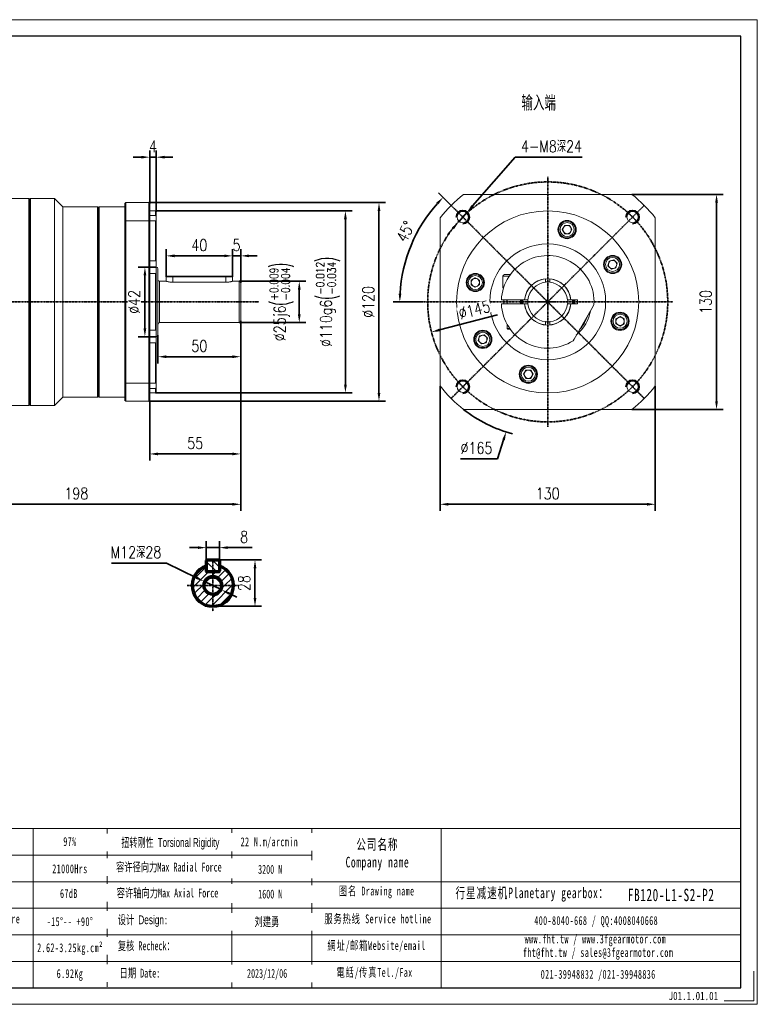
# Model space of a CAD drawing. Header units: millimetres. Extents: x 8145 to 8986, y -564 to 31.
# Tile 3 of 3: x 8541 to 8986, y -564 to 31. Entities that reach past the tile are written whole.
import ezdxf

# ---------------------------------------------------------------- set-up
doc = ezdxf.new("R2010")
doc.units = ezdxf.units.MM
doc.set_wipeout_variables(frame=1)
doc.header["$PDSIZE"] = -5
doc.linetypes.add('CENTER', pattern=[0.6, 0.375, -0.075, 0.075, -0.075])
doc.layers.get('0').update_dxf_attribs({"lineweight": 18})
doc.layers.get('Defpoints').update_dxf_attribs({"lineweight": 18})
for name, color, linetype, lineweight in [('1轮廓实线层', 7, 'Continuous', 70), ('2细线层', 4, 'Continuous', 35), ('3中心线层', 1, 'CENTER', 35), ('5剖面线层', 2, 'Continuous', 35), ('6文字层', 3, 'Continuous', 35), ('7标注层', 4, 'Continuous', 35), ('SLD-0', 7, 'Continuous', 18), ('图框_外框线', 7, 'Continuous', 18)]:
    doc.layers.add(name, color=color, linetype=linetype, lineweight=lineweight)
doc.styles.add('TH_GBDIM', font='romans.shx', dxfattribs={"width": 0.8, "bigfont": 'gbcbig.shx'})
doc.styles.add('标准', font='txt', dxfattribs={"width": 0.667})
doc.styles.add('样式 1', font='txt', dxfattribs={"width": 0.8})
doc.dimstyles.new('TH_GBDIM', dxfattribs={"dimscale": 2, "dimtxt": 3.5, "dimasz": 2.5, "dimexe": 2, "dimexo": 0, "dimgap": 1.5, "dimtad": 1, "dimdec": 1, "dimdsep": 46, "dimtxsty": 'TH_GBDIM', "dimcen": 2.5, "dimclrd": 130, "dimclre": 130, "dimclrt": 3, "dimadec": 0, "dimazin": 2, "dimtfac": 0.714286, "dimtdec": 1, "dimtmove": 0, "dimatfit": 3, "dimfxl": 1, "dimtzin": 0, "dimlwd": -1, "dimlwe": -1, "dimarcsym": 0})
pattern_1 = [(45, (6374.0653, -3382.2677), (-2.245064, 2.245064), [])]

# ---------------------------------------------------------------- blocks, each defined once
blk = doc.blocks.new('*U12')
at = {"layer": '3中心线层'}
blk.add_line((-29.17, -29.17), (29.17, 29.17), dxfattribs=at)
blk = doc.blocks.new('*U11')
at = {"layer": '1轮廓实线层', "color": 0, "linetype": 'ByBlock', "lineweight": -2, "transparency": 16777216}
for p, rotation in [((2440.57, 3244.34), 90), ((2440.57, 3186), 180), ((2498.91, 3186), 270)]:
    blk.add_blockref('*U12', p, dxfattribs=dict(at, rotation=rotation))
blk.add_blockref('*U12', (2498.91, 3244.34), dxfattribs=at)
blk = doc.blocks.new('*D16')
at = {"layer": '7标注层', "color": 130}
for p, q in [((8801.33, -80.82), (8793.67, -73.15)), ((8784.17, -139.15), (8766.33, -139.15))]:
    blk.add_line(p, q, dxfattribs=at)
blk.add_arc((8859.67, -139.15), 89.34, 138.20702, 176.79298, dxfattribs=at)
at = {"layer": '7标注层', "color": 130, "lineweight": 30}
for points in [[(8793.66, -80.18), (8792.45, -79.04), (8796.49, -75.98)], [(8769.63, -134.13), (8771.3, -134.18), (8770.33, -139.15)]]:
    blk.add_solid(points, dxfattribs=at)
at = {"layer": 'Defpoints', "color": 0, "lineweight": 30}
for p in [(8801.33, -80.82), (8773.37, -116.03), (8784.17, -139.15), (8859.67, -139.15), (8935.17, -139.15)]:
    blk.add_point(p, dxfattribs=at)
at = {"layer": '7标注层', "color": 3, "insert": (8773.79, -96.6), "char_height": 7, "attachment_point": 5, "rotation": 63.64379, "style": 'TH_GBDIM'}
blk.add_mtext('45%%d', dxfattribs=at)
blk = doc.blocks.new('*D17')
at = {"layer": '7标注层', "color": 130}
for p, q in [((8673.28, -126.65), (8713.63, -126.65)), ((8709.63, -131.65), (8709.63, -146.65)), ((8673.28, -151.65), (8713.63, -151.65))]:
    blk.add_line(p, q, dxfattribs=at)
at = {"layer": '7标注层', "color": 130, "lineweight": 30}
for points in [[(8710.46, -131.65), (8708.8, -131.65), (8709.63, -126.65)], [(8708.8, -146.65), (8710.46, -146.65), (8709.63, -151.65)]]:
    blk.add_solid(points, dxfattribs=at)
at = {"layer": 'Defpoints', "color": 0, "lineweight": 30}
for p in [(8673.28, -126.65), (8673.28, -151.65), (8709.63, -151.65)]:
    blk.add_point(p, dxfattribs=at)
at = {"layer": '7标注层', "color": 3, "insert": (8699.03, -139.15), "char_height": 7, "attachment_point": 5, "rotation": 90, "style": 'TH_GBDIM'}
blk.add_mtext('{\\A1;{%%c25}{}{j6\\H0.7143x;{\\H2x;\\W0.5;(}\\S+0.009^ -0.004;{\\H2x;\\W0.5;)}}}', dxfattribs=at)
blk = doc.blocks.new('*D18')
at = {"layer": '7标注层', "color": 130}
for p, q in [((8622.78, -84.15), (8741.5, -84.15)), ((8737.5, -89.15), (8737.5, -189.15)), ((8622.78, -194.15), (8741.5, -194.15))]:
    blk.add_line(p, q, dxfattribs=at)
at = {"layer": '7标注层', "color": 130, "lineweight": 30}
for points in [[(8738.34, -89.15), (8736.67, -89.15), (8737.5, -84.15)], [(8736.67, -189.15), (8738.34, -189.15), (8737.5, -194.15)]]:
    blk.add_solid(points, dxfattribs=at)
at = {"layer": 'Defpoints', "color": 0, "lineweight": 30}
for p in [(8622.78, -84.15), (8622.78, -194.15), (8737.5, -194.15)]:
    blk.add_point(p, dxfattribs=at)
at = {"layer": '7标注层', "color": 3, "insert": (8726.9, -139.15), "char_height": 7, "attachment_point": 5, "rotation": 90, "style": 'TH_GBDIM'}
blk.add_mtext('{\\A1;{%%c110}{}{g6\\H0.7143x;{\\H2x;\\W0.5;(}\\S-0.012^ -0.034;{\\H2x;\\W0.5;)}}}', dxfattribs=at)
blk = doc.blocks.new('*D19')
at = {"layer": '7标注层', "color": 130}
for p, q in [((8629.28, -124.05), (8629.28, -107.32)), ((8634.28, -111.32), (8664.28, -111.32)), ((8669.28, -124.05), (8669.28, -107.32))]:
    blk.add_line(p, q, dxfattribs=at)
at = {"layer": '7标注层', "color": 130, "lineweight": 30}
for points in [[(8634.28, -110.49), (8634.28, -112.16), (8629.28, -111.32)], [(8664.28, -112.16), (8664.28, -110.49), (8669.28, -111.32)]]:
    blk.add_solid(points, dxfattribs=at)
at = {"layer": 'Defpoints', "color": 0, "lineweight": 30}
for p in [(8669.28, -111.32), (8629.28, -124.05), (8669.28, -124.05)]:
    blk.add_point(p, dxfattribs=at)
at = {"layer": '7标注层', "color": 3, "insert": (8649.28, -104.82), "char_height": 7, "attachment_point": 5, "style": 'TH_GBDIM'}
blk.add_mtext('40', dxfattribs=at)
blk = doc.blocks.new('*D20')
at = {"layer": '7标注层', "color": 130}
for p, q in [((8664.28, -111.32), (8659.28, -111.32)), ((8669.28, -124.05), (8669.28, -107.32)), ((8669.28, -111.32), (8674.28, -111.32)), ((8674.28, -127.65), (8674.28, -107.32)), ((8679.28, -111.32), (8684.28, -111.32))]:
    blk.add_line(p, q, dxfattribs=at)
at = {"layer": '7标注层', "color": 130, "lineweight": 30}
for points in [[(8664.28, -112.16), (8664.28, -110.49), (8669.28, -111.32)], [(8679.28, -110.49), (8679.28, -112.16), (8674.28, -111.32)]]:
    blk.add_solid(points, dxfattribs=at)
at = {"layer": 'Defpoints', "color": 0, "lineweight": 30}
for p in [(8674.28, -111.32), (8669.28, -124.05), (8674.28, -127.65)]:
    blk.add_point(p, dxfattribs=at)
at = {"layer": '7标注层', "color": 3, "insert": (8671.78, -104.82), "char_height": 7, "attachment_point": 5, "style": 'TH_GBDIM'}
blk.add_mtext('5', dxfattribs=at)
blk = doc.blocks.new('*D21')
at = {"layer": '7标注层', "color": 130}
for p, q in [((8614.28, -51.7), (8609.28, -51.7)), ((8619.28, -79.65), (8619.28, -47.7)), ((8619.28, -51.7), (8623.28, -51.7)), ((8623.28, -84.65), (8623.28, -47.7)), ((8628.28, -51.7), (8633.28, -51.7))]:
    blk.add_line(p, q, dxfattribs=at)
at = {"layer": '7标注层', "color": 130, "lineweight": 30}
for points in [[(8614.28, -52.53), (8614.28, -50.87), (8619.28, -51.7)], [(8628.28, -50.87), (8628.28, -52.53), (8623.28, -51.7)]]:
    blk.add_solid(points, dxfattribs=at)
at = {"layer": 'Defpoints', "color": 0, "lineweight": 30}
for p in [(8623.28, -51.7), (8619.28, -79.65), (8623.28, -84.65)]:
    blk.add_point(p, dxfattribs=at)
at = {"layer": '7标注层', "color": 3, "insert": (8621.28, -45.2), "char_height": 7, "attachment_point": 5, "style": 'TH_GBDIM'}
blk.add_mtext('4', dxfattribs=at)
blk = doc.blocks.new('*D22')
at = {"layer": '7标注层', "color": 130}
for p, q in [((8674.28, -150.65), (8674.28, -176.27)), ((8624.28, -159.15), (8624.28, -176.27)), ((8669.28, -172.27), (8629.28, -172.27))]:
    blk.add_line(p, q, dxfattribs=at)
at = {"layer": '7标注层', "color": 130, "lineweight": 30}
for points in [[(8629.28, -171.44), (8629.28, -173.11), (8624.28, -172.27)], [(8669.28, -173.11), (8669.28, -171.44), (8674.28, -172.27)]]:
    blk.add_solid(points, dxfattribs=at)
at = {"layer": 'Defpoints', "color": 0, "lineweight": 30}
for p in [(8674.28, -150.65), (8624.28, -159.15), (8624.28, -172.27)]:
    blk.add_point(p, dxfattribs=at)
at = {"layer": '7标注层', "color": 3, "insert": (8649.28, -165.77), "char_height": 7, "attachment_point": 5, "style": 'TH_GBDIM'}
blk.add_mtext('50', dxfattribs=at)
blk = doc.blocks.new('*D23')
at = {"layer": '7标注层', "color": 130}
for p, q in [((8674.28, -150.65), (8674.28, -235.02)), ((8619.28, -198.65), (8619.28, -235.02)), ((8669.28, -231.02), (8624.28, -231.02))]:
    blk.add_line(p, q, dxfattribs=at)
at = {"layer": '7标注层', "color": 130, "lineweight": 30}
for points in [[(8624.28, -230.18), (8624.28, -231.85), (8619.28, -231.02)], [(8669.28, -231.85), (8669.28, -230.18), (8674.28, -231.02)]]:
    blk.add_solid(points, dxfattribs=at)
at = {"layer": 'Defpoints', "color": 0, "lineweight": 30}
for p in [(8674.28, -150.65), (8619.28, -198.65), (8619.28, -231.02)]:
    blk.add_point(p, dxfattribs=at)
at = {"layer": '7标注层', "color": 3, "insert": (8646.78, -224.52), "char_height": 7, "attachment_point": 5, "style": 'TH_GBDIM'}
blk.add_mtext('55', dxfattribs=at)
blk = doc.blocks.new('*D24')
at = {"layer": '7标注层', "color": 130}
for p, q in [((8674.28, -150.65), (8674.28, -265.44)), ((8476.28, -203.65), (8476.28, -265.44)), ((8481.28, -261.44), (8669.28, -261.44))]:
    blk.add_line(p, q, dxfattribs=at)
at = {"layer": '7标注层', "color": 130, "lineweight": 30}
for points in [[(8481.28, -260.6), (8481.28, -262.27), (8476.28, -261.44)], [(8669.28, -262.27), (8669.28, -260.6), (8674.28, -261.44)]]:
    blk.add_solid(points, dxfattribs=at)
at = {"layer": 'Defpoints', "color": 0, "lineweight": 30}
for p in [(8674.28, -150.65), (8476.28, -203.65), (8674.28, -261.44)]:
    blk.add_point(p, dxfattribs=at)
at = {"layer": '7标注层', "color": 3, "insert": (8574.99, -254.94), "char_height": 7, "attachment_point": 5, "style": 'TH_GBDIM'}
blk.add_mtext('198', dxfattribs=at)
blk = doc.blocks.new('*D29')
at = {"layer": '7标注层', "color": 130}
for p, q in [((8794.67, -189.96), (8794.67, -265.44)), ((8924.67, -189.96), (8924.67, -265.44)), ((8799.67, -261.44), (8919.67, -261.44))]:
    blk.add_line(p, q, dxfattribs=at)
at = {"layer": '7标注层', "color": 130, "lineweight": 30}
for points in [[(8799.67, -260.6), (8799.67, -262.27), (8794.67, -261.44)], [(8919.67, -262.27), (8919.67, -260.6), (8924.67, -261.44)]]:
    blk.add_solid(points, dxfattribs=at)
at = {"layer": 'Defpoints', "color": 0, "lineweight": 30}
for p in [(8794.67, -189.96), (8924.67, -189.96), (8924.67, -261.44)]:
    blk.add_point(p, dxfattribs=at)
at = {"layer": '7标注层', "color": 3, "insert": (8859.67, -254.94), "char_height": 7, "attachment_point": 5, "style": 'TH_GBDIM'}
blk.add_mtext('130', dxfattribs=at)
blk = doc.blocks.new('*D30')
at = {"layer": '7标注层', "color": 130}
for p, q in [((8910.47, -74.15), (8965.65, -74.15)), ((8961.65, -199.15), (8961.65, -79.15)), ((8910.47, -204.15), (8965.65, -204.15))]:
    blk.add_line(p, q, dxfattribs=at)
at = {"layer": '7标注层', "color": 130, "lineweight": 30}
for points in [[(8962.48, -79.15), (8960.81, -79.15), (8961.65, -74.15)], [(8960.81, -199.15), (8962.48, -199.15), (8961.65, -204.15)]]:
    blk.add_solid(points, dxfattribs=at)
at = {"layer": 'Defpoints', "color": 0, "lineweight": 30}
for p in [(8910.47, -74.15), (8961.65, -74.15), (8910.47, -204.15)]:
    blk.add_point(p, dxfattribs=at)
at = {"layer": '7标注层', "color": 3, "insert": (8955.15, -139.15), "char_height": 7, "attachment_point": 5, "rotation": 90, "style": 'TH_GBDIM'}
blk.add_mtext('130', dxfattribs=at)
blk = doc.blocks.new('*D31')
at = {"layer": '7标注层', "color": 130}
for p, q in [((8840, -51.7), (8814.32, -81.11)), ((8880.49, -51.7), (8840, -51.7)), ((8805.77, -90.9), (8811.03, -84.87)), ((8802.48, -94.67), (8799.19, -98.43))]:
    blk.add_line(p, q, dxfattribs=at)
at = {"layer": '7标注层', "color": 130, "lineweight": 30}
for points in [[(8813.69, -80.56), (8814.95, -81.66), (8811.03, -84.87)], [(8803.11, -95.21), (8801.86, -94.12), (8805.77, -90.9)]]:
    blk.add_solid(points, dxfattribs=at)
at = {"layer": 'Defpoints', "color": 0, "lineweight": 30}
for p in [(8811.03, -84.87), (8805.77, -90.9)]:
    blk.add_point(p, dxfattribs=at)
at = {"layer": '7标注层', "color": 3, "insert": (8861.97, -45.13), "char_height": 7, "attachment_point": 5, "style": 'TH_GBDIM'}
blk.add_mtext('{4-M8深24}{}{}', dxfattribs=at)
blk = doc.blocks.new('*D33')
at = {"layer": '7标注层', "color": 130}
for p, q in [((8859.67, -144.15), (8859.67, -134.15)), ((8854.67, -139.15), (8864.67, -139.15)), ((8833.02, -222.5), (8829.36, -233.92)), ((8806.93, -233.92), (8829.36, -233.92))]:
    blk.add_line(p, q, dxfattribs=at)
blk.add_arc((8859.67, -139.15), 82.5, 231.98772, 255.04655, dxfattribs=at)
at = {"layer": '7标注层', "color": 130, "lineweight": 30}
blk.add_solid([(8833.81, -222.75), (8832.23, -222.24), (8834.54, -217.73)], dxfattribs=at)
at = {"layer": 'Defpoints', "color": 0, "lineweight": 30}
for p in [(8884.79, -60.57), (8834.54, -217.73)]:
    blk.add_point(p, dxfattribs=at)
at = {"layer": '7标注层', "color": 3, "insert": (8816.65, -227.42), "char_height": 7, "attachment_point": 5, "style": 'TH_GBDIM'}
blk.add_mtext('{∅165}{}{}', dxfattribs=at)
blk = doc.blocks.new('*D35')
at = {"layer": '7标注层', "color": 130}
for p, q in [((8596.22, -296.99), (8629.37, -296.99)), ((8629.37, -296.99), (8647.53, -305.79)), ((8662.83, -313.21), (8652.03, -307.98)), ((8667.33, -315.39), (8671.83, -317.57))]:
    blk.add_line(p, q, dxfattribs=at)
at = {"layer": '7标注层', "color": 130, "lineweight": 30}
for points in [[(8647.17, -306.54), (8647.9, -305.04), (8652.03, -307.98)], [(8667.69, -314.64), (8666.97, -316.14), (8662.83, -313.21)]]:
    blk.add_solid(points, dxfattribs=at)
at = {"layer": 'Defpoints', "color": 0, "lineweight": 30}
for p in [(8652.03, -307.98), (8662.83, -313.21)]:
    blk.add_point(p, dxfattribs=at)
at = {"layer": '7标注层', "color": 3, "insert": (8611, -290.41), "char_height": 7, "attachment_point": 5, "style": 'TH_GBDIM'}
blk.add_mtext('{M12深28}{}{}', dxfattribs=at)
blk = doc.blocks.new('*D36')
at = {"layer": '7标注层', "color": 130}
for p, q in [((8653.43, -295.49), (8653.43, -283.64)), ((8661.43, -295.49), (8661.43, -283.64)), ((8648.43, -287.64), (8643.43, -287.64)), ((8653.43, -287.64), (8661.43, -287.64)), ((8666.43, -287.64), (8681.18, -287.64))]:
    blk.add_line(p, q, dxfattribs=at)
at = {"layer": '7标注层', "color": 130, "lineweight": 30}
for points in [[(8648.43, -288.47), (8648.43, -286.81), (8653.43, -287.64)], [(8666.43, -286.81), (8666.43, -288.47), (8661.43, -287.64)]]:
    blk.add_solid(points, dxfattribs=at)
at = {"layer": 'Defpoints', "color": 0, "lineweight": 30}
for p in [(8661.43, -287.64), (8653.43, -295.49), (8661.43, -295.49)]:
    blk.add_point(p, dxfattribs=at)
at = {"layer": '7标注层', "color": 3, "insert": (8676.31, -281.14), "char_height": 7, "attachment_point": 5, "style": 'TH_GBDIM'}
blk.add_mtext('8', dxfattribs=at)
blk = doc.blocks.new('*D37')
at = {"layer": '7标注层', "color": 130}
for p, q in [((8661.03, -295.09), (8686.88, -295.09)), ((8682.88, -300.09), (8682.88, -318.09)), ((8657.43, -323.09), (8686.88, -323.09))]:
    blk.add_line(p, q, dxfattribs=at)
at = {"layer": '7标注层', "color": 130, "lineweight": 30}
for points in [[(8683.72, -300.09), (8682.05, -300.09), (8682.88, -295.09)], [(8682.05, -318.09), (8683.72, -318.09), (8682.88, -323.09)]]:
    blk.add_solid(points, dxfattribs=at)
at = {"layer": 'Defpoints', "color": 0, "lineweight": 30}
for p in [(8661.03, -295.09), (8657.43, -323.09), (8682.88, -323.09)]:
    blk.add_point(p, dxfattribs=at)
at = {"layer": '7标注层', "color": 3, "insert": (8676.38, -309.09), "char_height": 7, "attachment_point": 5, "rotation": 90, "style": 'TH_GBDIM'}
blk.add_mtext('28', dxfattribs=at)
blk = doc.blocks.new('*D38')
at = {"layer": '7标注层', "color": 130}
for p, q in [((8618.78, -79.15), (8761.77, -79.15)), ((8757.77, -84.15), (8757.77, -194.15)), ((8618.78, -199.15), (8761.77, -199.15))]:
    blk.add_line(p, q, dxfattribs=at)
at = {"layer": '7标注层', "color": 130, "lineweight": 30}
for points in [[(8758.61, -84.15), (8756.94, -84.15), (8757.77, -79.15)], [(8756.94, -194.15), (8758.61, -194.15), (8757.77, -199.15)]]:
    blk.add_solid(points, dxfattribs=at)
at = {"layer": 'Defpoints', "color": 0, "lineweight": 30}
for p in [(8618.78, -79.15), (8618.78, -199.15), (8757.77, -199.15)]:
    blk.add_point(p, dxfattribs=at)
at = {"layer": '7标注层', "color": 3, "insert": (8751.27, -139.18), "char_height": 7, "attachment_point": 5, "rotation": 90, "style": 'TH_GBDIM'}
blk.add_mtext('{%%c120}{}{}', dxfattribs=at)
blk = doc.blocks.new('*D40')
at = {"layer": '7标注层', "color": 130}
blk.add_line((8829.29, -147.03), (8794.33, -156.11), dxfattribs=at)
at = {"layer": '7标注层', "color": 130, "lineweight": 30}
blk.add_solid([(8794.12, -155.3), (8794.54, -156.91), (8789.49, -157.36)], dxfattribs=at)
at = {"layer": 'Defpoints', "color": 0, "lineweight": 30}
for p in [(8929.84, -120.94), (8789.49, -157.36)]:
    blk.add_point(p, dxfattribs=at)
at = {"layer": '7标注层', "color": 3, "insert": (8815.35, -143.94), "char_height": 7, "attachment_point": 5, "rotation": 14.5467, "style": 'TH_GBDIM'}
blk.add_mtext('∅145', dxfattribs=at)
blk = doc.blocks.new('*D41')
at = {"layer": '7标注层', "color": 130}
for p, q in [((8623.28, -118.15), (8612.4, -118.15)), ((8616.4, -123.15), (8616.4, -155.15)), ((8623.28, -160.15), (8612.4, -160.15))]:
    blk.add_line(p, q, dxfattribs=at)
at = {"layer": '7标注层', "color": 130, "lineweight": 30}
for points in [[(8617.23, -123.15), (8615.56, -123.15), (8616.4, -118.15)], [(8615.56, -155.15), (8617.23, -155.15), (8616.4, -160.15)]]:
    blk.add_solid(points, dxfattribs=at)
at = {"layer": 'Defpoints', "color": 0, "lineweight": 30}
for p in [(8623.28, -118.15), (8616.4, -160.15), (8623.28, -160.15)]:
    blk.add_point(p, dxfattribs=at)
at = {"layer": '7标注层', "color": 3, "insert": (8609.9, -139.15), "char_height": 7, "attachment_point": 5, "rotation": 90, "style": 'TH_GBDIM'}
blk.add_mtext('{%%c42}{}{}', dxfattribs=at)

msp = doc.modelspace()

# ---------------------------------------------------------------- hatches: boundary and pattern name
at = {"layer": '5剖面线层'}
h = msp.add_hatch(dxfattribs=at)
h.set_pattern_fill('ANSI31', color=256, angle=90)
h.set_pattern_definition([(135, (6374.0653, -3382.2677), (-2.245064, -2.245064), [])])
h.paths.add_polyline_path([(8661.43, -295.49), (8661.03, -295.09), (8657.43, -295.09), (8657.43, -302.09), (8661.03, -302.09), (8661.43, -301.69)])
h.paths.add_polyline_path([(8657.43, -295.09), (8653.83, -295.09), (8653.43, -295.49), (8653.43, -301.69), (8653.83, -302.09), (8657.43, -302.09)])
h = msp.add_hatch(dxfattribs=at)
h.set_pattern_fill('ANSI31', color=256)
h.set_pattern_definition(pattern_1)
h.paths.add_polyline_path([(8661.43, -298.75), (8661.43, -301.69), (8661.43, -302.09), (8661.03, -302.09), (8657.43, -302.09), (8657.43, -304.59, -1), (8657.43, -316.59), (8657.43, -323.09, 0.84909)])
h.paths.add_polyline_path([(8669.93, -310.59), (8663.43, -310.59, -0.414214), (8657.43, -316.59), (8657.43, -323.09, 0.414214)], flags=17)
h.paths.add_polyline_path([(8657.43, -316.59), (8657.43, -315.84, -0.414214), (8652.18, -310.59), (8644.93, -310.59, 0.414214), (8657.43, -323.09)])
h.paths.add_polyline_path([(8657.43, -302.09), (8653.83, -302.09), (8653.43, -302.09), (8653.43, -301.69), (8653.43, -298.75, 0.321725), (8644.93, -310.59), (8651.43, -310.59, -0.414214), (8657.43, -304.59)])
h.paths.add_polyline_path([(8657.43, -305.34), (8657.43, -304.59, 0.414214), (8651.43, -310.59), (8652.18, -310.59, -0.414214)], flags=17)
h.paths.add_polyline_path([(8657.43, -304.59), (8657.43, -305.34, -0.414214), (8662.68, -310.59, -0.414214), (8657.43, -315.84), (8657.43, -316.59, 1)], flags=17)
h = msp.add_hatch(dxfattribs=at)
h.set_pattern_fill('ANSI31', color=256)
h.set_pattern_definition(pattern_1)
h.paths.add_polyline_path([(8657.43, -316.59), (8657.43, -323.09, 0.414214), (8669.93, -310.59), (8663.43, -310.59, -0.414214)])

# ---------------------------------------------------------------- linework, layer by layer
at = {"color": 7, "linetype": 'Continuous', "lineweight": 15}
for p, q in [((8546.28, -76.65), (8533.28, -76.65)), ((8546.78, -77.15), (8546.28, -76.65)), ((8546.28, -139.15), (8546.28, -76.65)), ((8547.28, -76.65), (8546.78, -77.15)), ((8546.78, -77.15), (8546.78, -139.15)), ((8546.78, -201.15), (8546.78, -77.15)), ((8561.78, -76.65), (8547.28, -76.65)), ((8547.28, -76.65), (8547.28, -201.65)), ((8566.78, -81.65), (8561.78, -76.65)), ((8561.78, -76.65), (8561.78, -201.65)), ((8808.86, -74.15), (8910.47, -74.15)), ((8587.78, -81.65), (8566.78, -81.65)), ((8566.78, -81.65), (8566.78, -196.65)), ((8588.28, -82.15), (8587.78, -81.65)), ((8587.78, -139.15), (8587.78, -81.65)), ((8588.78, -81.65), (8588.28, -82.15)), ((8588.28, -196.15), (8588.28, -82.15)), ((8588.28, -82.15), (8588.28, -139.15)), ((8604.28, -81.65), (8588.78, -81.65)), ((8588.78, -81.65), (8588.78, -196.65)), ((8604.28, -79.65), (8604.78, -79.15)), ((8604.28, -90.28), (8604.28, -79.65)), ((8604.78, -79.15), (8604.78, -90.1)), ((8604.78, -79.15), (8618.78, -79.15)), ((8618.78, -90.1), (8618.78, -79.15)), ((8618.78, -79.15), (8619.28, -79.65)), ((8619.28, -79.65), (8619.28, -90.28)), ((8622.78, -84.15), (8619.28, -84.15)), ((8619.28, -86.9), (8622.78, -86.9)), ((8623.28, -84.65), (8622.78, -84.15)), ((8622.78, -86.9), (8622.78, -84.15)), ((8623.28, -87.29), (8622.78, -86.9)), ((8623.28, -84.65), (8623.28, -87.29)), ((8623.28, -90.65), (8623.28, -87.29)), ((8794.67, -189.96), (8794.67, -88.35)), ((8924.67, -88.35), (8924.67, -189.96)), ((8604.78, -90.1), (8604.28, -90.28)), ((8604.28, -188.03), (8604.28, -90.28)), ((8618.78, -90.1), (8604.78, -90.1)), ((8604.78, -90.1), (8604.78, -188.21)), ((8618.78, -90.1), (8619.28, -90.28)), ((8618.78, -188.21), (8618.78, -90.1)), ((8622.78, -90.06), (8619.28, -90.06)), ((8619.28, -90.28), (8619.28, -188.03)), ((8622.78, -114.35), (8622.78, -90.06)), ((8622.78, -90.06), (8623.28, -90.64)), ((8623.28, -90.64), (8623.28, -114.31)), ((8868.49, -95.44), (8869.94, -92.94)), ((8869.94, -92.94), (8872.82, -92.94)), ((8872.82, -92.94), (8874.27, -95.44)), ((8869.94, -97.94), (8868.49, -95.44)), ((8872.82, -97.94), (8869.94, -97.94)), ((8874.27, -95.44), (8872.82, -97.94)), ((8619.28, -114.35), (8622.78, -114.35)), ((8623.28, -114.31), (8622.78, -114.35)), ((8623.28, -122.44), (8623.28, -114.31)), ((8896.07, -117.27), (8896.81, -114.49)), ((8898.11, -119.32), (8896.07, -117.27)), ((8896.81, -114.49), (8899.6, -113.74)), ((8900.9, -118.57), (8898.11, -119.32)), ((8899.6, -113.74), (8901.64, -115.78)), ((8901.64, -115.78), (8900.9, -118.57)), ((8622.78, -121.98), (8619.28, -121.98)), ((8622.78, -156.32), (8622.78, -121.98)), ((8622.78, -121.98), (8623.28, -122.42)), ((8623.28, -122.42), (8623.28, -155.89)), ((8624.28, -119.15), (8624.28, -139.15)), ((8629.68, -123.65), (8629.28, -124.05)), ((8629.28, -124.05), (8629.28, -126.65)), ((8633.28, -124.05), (8629.28, -124.05)), ((8629.68, -123.65), (8633.28, -123.65)), ((8633.28, -123.65), (8633.28, -124.05)), ((8633.28, -123.65), (8665.28, -123.65)), ((8665.28, -124.05), (8633.28, -124.05)), ((8665.28, -124.05), (8665.28, -123.65)), ((8665.28, -123.65), (8668.88, -123.65)), ((8669.28, -124.05), (8665.28, -124.05)), ((8669.28, -124.05), (8668.88, -123.65)), ((8669.28, -126.65), (8669.28, -124.05)), ((8813.46, -126), (8815.96, -124.55)), ((8815.96, -124.55), (8818.46, -126)), ((8832.67, -123.65), (8832.67, -130.65)), ((8833.67, -122.65), (8837.05, -122.65)), ((8629.28, -126.65), (8625.28, -126.65)), ((8665.28, -127.31), (8633.28, -127.31)), ((8673.28, -126.65), (8669.28, -126.65)), ((8674.28, -127.65), (8674.28, -139.15)), ((8813.46, -128.88), (8813.46, -126)), ((8815.96, -130.33), (8813.46, -128.88)), ((8818.46, -128.88), (8815.96, -130.33)), ((8818.46, -126), (8818.46, -128.88)), ((8832.99, -130.65), (8832.67, -130.65)), ((8858.42, -125.21), (8858.42, -125.71)), ((8858.42, -125.71), (8858.42, -126.64)), ((8858.42, -126.64), (8858.42, -127.22)), ((8860.92, -125.71), (8860.92, -125.21)), ((8860.92, -126.64), (8860.92, -125.71)), ((8860.92, -127.22), (8860.92, -126.64)), ((8546.28, -201.65), (8546.28, -139.15)), ((8546.78, -139.15), (8546.78, -201.15)), ((8587.78, -196.65), (8587.78, -139.15)), ((8588.28, -139.15), (8588.28, -196.15)), ((8624.28, -139.15), (8624.28, -159.15)), ((8674.28, -139.15), (8674.28, -150.65)), ((8832.2, -137.9), (8831.7, -137.9)), ((8831.7, -140.4), (8832.2, -140.4)), ((8845.22, -137.9), (8832.2, -137.9)), ((8832.2, -140.4), (8845.22, -140.4)), ((8833.17, -139.15), (8833.2, -137.9)), ((8833.2, -140.4), (8833.17, -139.15)), ((8835.17, -137.9), (8835.17, -140.4)), ((8843.17, -140.4), (8843.17, -137.9)), ((8843.92, -139.15), (8843.97, -137.9)), ((8843.97, -140.4), (8843.92, -139.15)), ((8844.47, -137.9), (8844.42, -139.15)), ((8844.42, -139.15), (8844.47, -140.4)), ((8845.16, -140.33), (8844.71, -140.33)), ((8845.72, -137.9), (8845.22, -137.9)), ((8845.22, -140.4), (8845.72, -140.4)), ((8845.72, -140.33), (8846.22, -140.33)), ((8846.23, -137.83), (8845.73, -137.83)), ((8846.22, -140.33), (8847.15, -140.33)), ((8847.16, -137.83), (8846.23, -137.83)), ((8847.15, -140.33), (8847.73, -140.33)), ((8847.74, -137.83), (8847.16, -137.83)), ((8872.18, -137.83), (8871.59, -137.83)), ((8871.61, -140.33), (8872.19, -140.33)), ((8873.1, -137.83), (8872.18, -137.83)), ((8872.19, -140.33), (8873.12, -140.33)), ((8873.6, -137.83), (8873.1, -137.83)), ((8873.12, -140.33), (8873.62, -140.33)), ((8874.11, -137.9), (8873.61, -137.9)), ((8873.61, -140.4), (8874.11, -140.4)), ((8877.67, -137.9), (8874.11, -137.9)), ((8874.11, -140.4), (8877.67, -140.4)), ((8874.62, -140.33), (8874.18, -140.33)), ((8875.59, -161.57), (8887.05, -141.73)), ((8877.67, -140.4), (8877.67, -137.9)), ((8887.62, -140.73), (8887.05, -141.73)), ((8900.88, -149.42), (8903.38, -147.98)), ((8903.38, -147.98), (8905.88, -149.42)), ((8625.28, -151.65), (8673.28, -151.65)), ((8835.17, -152.71), (8835.17, -155.25)), ((8858.42, -151.09), (8858.42, -151.67)), ((8858.42, -151.67), (8858.42, -152.59)), ((8858.42, -152.59), (8858.42, -153.1)), ((8860.92, -151.67), (8860.92, -151.09)), ((8860.92, -152.59), (8860.92, -151.67)), ((8860.92, -153.1), (8860.92, -152.59)), ((8900.88, -152.31), (8900.88, -149.42)), ((8903.38, -153.75), (8900.88, -152.31)), ((8905.88, -152.31), (8903.38, -153.75)), ((8905.88, -149.42), (8905.88, -152.31)), ((8619.28, -156.32), (8622.78, -156.32)), ((8623.28, -155.89), (8622.78, -156.32)), ((8623.28, -163.99), (8623.28, -155.87)), ((8817.69, -162.52), (8818.44, -159.74)), ((8818.44, -159.74), (8821.23, -158.99)), ((8821.23, -158.99), (8823.27, -161.03)), ((8835.17, -155.25), (8835.57, -155.65)), ((8835.17, -155.25), (8836.76, -155.25)), ((8837.05, -155.65), (8835.57, -155.65)), ((8622.78, -163.96), (8619.28, -163.96)), ((8622.78, -163.96), (8623.28, -163.99)), ((8622.78, -188.24), (8622.78, -163.96)), ((8623.28, -163.99), (8623.28, -187.66)), ((8819.73, -164.57), (8817.69, -162.52)), ((8822.52, -163.82), (8819.73, -164.57)), ((8823.27, -161.03), (8822.52, -163.82)), ((8875.59, -161.57), (8875.01, -162.57)), ((8845.07, -182.86), (8846.51, -180.36)), ((8846.51, -185.36), (8845.07, -182.86)), ((8846.51, -180.36), (8849.4, -180.36)), ((8849.4, -180.36), (8850.84, -182.86)), ((8850.84, -182.86), (8849.4, -185.36)), ((8604.78, -188.21), (8604.28, -188.03)), ((8604.28, -198.65), (8604.28, -188.03)), ((8604.78, -188.21), (8618.78, -188.21)), ((8604.78, -188.21), (8604.78, -199.15)), ((8618.78, -188.21), (8619.28, -188.03)), ((8618.78, -199.15), (8618.78, -188.21)), ((8619.28, -188.03), (8619.28, -198.65)), ((8619.28, -188.24), (8622.78, -188.24)), ((8623.28, -187.66), (8622.78, -188.24)), ((8623.28, -191.02), (8623.28, -187.66)), ((8849.4, -185.36), (8846.51, -185.36)), ((8587.78, -196.65), (8588.28, -196.15)), ((8588.28, -196.15), (8588.78, -196.65)), ((8622.78, -191.4), (8619.28, -191.4)), ((8619.28, -194.15), (8622.78, -194.15)), ((8622.78, -191.4), (8623.28, -191.02)), ((8622.78, -194.15), (8622.78, -191.4)), ((8622.78, -194.15), (8623.28, -193.65)), ((8623.28, -191.02), (8623.28, -193.65)), ((8533.28, -201.65), (8546.28, -201.65)), ((8546.28, -201.65), (8546.78, -201.15)), ((8546.78, -201.15), (8547.28, -201.65)), ((8547.28, -201.65), (8561.78, -201.65)), ((8561.78, -201.65), (8566.78, -196.65)), ((8566.78, -196.65), (8587.78, -196.65)), ((8588.78, -196.65), (8604.28, -196.65)), ((8604.78, -199.15), (8604.28, -198.65)), ((8618.78, -199.15), (8604.78, -199.15)), ((8619.28, -198.65), (8618.78, -199.15)), ((8910.47, -204.15), (8808.86, -204.15))]:
    msp.add_line(p, q, dxfattribs=at)
at = {"color": 8, "linetype": 'Continuous', "lineweight": 15}
for p, q in [((8633.28, -127.31), (8633.28, -124.05)), ((8665.28, -127.31), (8665.28, -124.05)), ((8836.35, -123.65), (8832.67, -123.65)), ((8625.28, -126.65), (8625.28, -139.15)), ((8673.28, -139.15), (8673.28, -126.65)), ((8625.28, -139.15), (8625.28, -151.65)), ((8673.28, -151.65), (8673.28, -139.15))]:
    msp.add_line(p, q, dxfattribs=at)
at = {"color": 8, "linetype": 'Continuous', "lineweight": 15, "flags": 128}
for points in [[(8843.32, -140.4), (8843.28, -139.7), (8843.32, -137.9)], [(8876.02, -137.9), (8876.06, -139.51), (8876.02, -140.4)]]:
    msp.add_lwpolyline(points, dxfattribs=at)
at = {"color": 7, "linetype": 'Continuous', "lineweight": 15, "flags": 128}
for points in [[(8875.37, -137.9), (8875.42, -139.15), (8875.37, -140.4)], [(8875.62, -140.4), (8875.66, -139.5), (8875.62, -137.9)], [(8878.9, -155.85), (8878.95, -155.81), (8879.1, -155.67)]]:
    msp.add_lwpolyline(points, dxfattribs=at)
at = {"color": 7, "linetype": 'Continuous', "lineweight": 15}
for centre, radius in [((8859.67, -139.15), 55), ((8808.4, -87.89), 3.4), ((8910.93, -87.89), 3.4), ((8871.38, -95.44), 5.5), ((8871.38, -95.44), 5), ((8871.38, -95.44), 4.25), ((8859.67, -139.15), 35), ((8898.86, -116.53), 5.5), ((8898.86, -116.53), 5), ((8898.86, -116.53), 4.25), ((8815.96, -127.44), 5.5), ((8815.96, -127.44), 5), ((8815.96, -127.44), 4.25), ((8903.38, -150.86), 5.5), ((8903.38, -150.86), 5), ((8903.38, -150.86), 4.25), ((8820.48, -161.78), 5.5), ((8820.48, -161.78), 5), ((8820.48, -161.78), 4.25), ((8847.96, -182.86), 5.5), ((8847.96, -182.86), 5), ((8847.96, -182.86), 4.25), ((8808.4, -190.42), 3.4), ((8910.93, -190.42), 3.4)]:
    msp.add_circle(centre, radius, dxfattribs=at)
for centre, radius, start, end in [((8859.67, -139.15), 82.5, 128.01228, 141.98772), ((8859.67, -139.15), 82.5, 38.01228, 51.98772), ((8871.38, -95.44), 2.5, 150, 210), ((8871.38, -95.44), 2.5, 90, 150), ((8871.38, -95.44), 2.5, 30, 90), ((8871.38, -95.44), 2.5, 330, 30), ((8871.38, -95.44), 2.5, 210, 270), ((8871.38, -95.44), 2.5, 270, 330), ((8859.67, -139.15), 28, 356.7655, 177.4413), ((8623.28, -119.15), 1, 0, 90), ((8898.86, -116.53), 2.5, 165, 225), ((8898.86, -116.53), 2.5, 105, 165), ((8898.86, -116.53), 2.5, 225, 285), ((8898.86, -116.53), 2.5, 45, 105), ((8898.86, -116.53), 2.5, 285, 345), ((8898.86, -116.53), 2.5, 345, 45), ((8815.96, -127.44), 2.5, 60, 120), ((8833.67, -123.65), 1, 90, 180), ((8625.28, -125.65), 1, 180, 270), ((8673.28, -127.65), 1, 0, 90), ((8815.96, -127.44), 2.5, 120, 180), ((8815.96, -127.44), 2.5, 180, 240), ((8815.96, -127.44), 2.5, 240, 300), ((8815.96, -127.44), 2.5, 0, 60), ((8815.96, -127.44), 2.5, 300, 0), ((8859.67, -139.15), 14, 5.12252, 174.87748), ((8859.67, -139.15), 14, 95.12252, 174.56813), ((8859.67, -139.15), 12, 95.97916, 173.65937), ((8859.67, -139.15), 12.1, 84.07044, 95.92956), ((8859.67, -139.15), 14, 5.43187, 84.87748), ((8859.67, -139.15), 12, 6.34063, 84.02084), ((8859.67, -139.15), 28, 182.5587, 303.2345), ((8835.25, -141.13), 1, 94.58705, 133.28456), ((8835.25, -137.13), 1, 230.5375, 265.20537), ((8859.67, -139.15), 16, 175.5192, 184.4808), ((8859.67, -139.15), 15, 174.93124, 184.49174), ((8859.67, -139.15), 14, 184.81331, 264.87748), ((8859.67, -139.15), 14, 185.12252, 354.87748), ((8859.67, -139.15), 12.1, 173.71199, 185.57135), ((8859.67, -139.15), 12, 185.61792, 264.02084), ((8859.67, -139.15), 12, 275.97916, 354.38208), ((8859.67, -139.15), 14, 275.12252, 355.18669), ((8859.67, -139.15), 12.1, 354.42865, 6.28801), ((8859.67, -139.15), 15, 355.50826, 5.06876), ((8859.67, -139.15), 15.25, 355.29835, 4.70165), ((8859.67, -139.15), 26.5, 310.62996, 349.37004), ((8859.67, -139.15), 25.5, 319.6307, 341.36488), ((8903.38, -150.86), 2.5, 120, 180), ((8903.38, -150.86), 2.5, 60, 120), ((8903.38, -150.86), 2.5, 0, 60), ((8625.28, -152.65), 1, 90, 180), ((8673.28, -150.65), 1, 270, 0), ((8859.67, -139.15), 12.1, 264.07044, 275.92956), ((8903.38, -150.86), 2.5, 180, 240), ((8903.38, -150.86), 2.5, 240, 300), ((8903.38, -150.86), 2.5, 300, 0), ((8623.28, -159.15), 1, 270, 0), ((8820.48, -161.78), 2.5, 105, 165), ((8820.48, -161.78), 2.5, 45, 105), ((8820.48, -161.78), 2.5, 345, 45), ((8820.48, -161.78), 2.5, 165, 225), ((8820.48, -161.78), 2.5, 225, 285), ((8820.48, -161.78), 2.5, 285, 345), ((8847.96, -182.86), 2.5, 150, 210), ((8847.96, -182.86), 2.5, 90, 150), ((8847.96, -182.86), 2.5, 210, 270), ((8847.96, -182.86), 2.5, 30, 90), ((8847.96, -182.86), 2.5, 270, 330), ((8847.96, -182.86), 2.5, 330, 30), ((8859.67, -139.15), 82.5, 218.01228, 231.98772), ((8859.67, -139.15), 82.5, 308.01228, 321.98772)]:
    msp.add_arc(centre, radius, start, end, dxfattribs=at)
for points, knots in [([(8633.28, -127.31), (8633.07, -127.31), (8632.63, -127.3), (8632, -127.24), (8631.4, -127.16), (8630.85, -127.06), (8630.35, -126.95), (8629.93, -126.85), (8629.6, -126.75), (8629.39, -126.69), (8629.28, -126.65), (8629.29, -126.66), (8629.3, -126.66)], [0, 0, 0, 0, 0.1020677, 0.2071997, 0.3092396, 0.4140641, 0.5194402, 0.6277263, 0.7354361, 0.8464692, 0.9506598, 1, 1, 1, 1]), ([(8669.27, -126.66), (8669.27, -126.66), (8669.28, -126.65), (8669.17, -126.69), (8668.96, -126.75), (8668.65, -126.84), (8668.26, -126.94), (8667.77, -127.05), (8667.2, -127.16), (8666.57, -127.24), (8665.93, -127.3), (8665.49, -127.31), (8665.28, -127.31)], [0, 0, 0, 0, 0.058104, 0.158657, 0.262063, 0.363983, 0.468623, 0.574925, 0.684228, 0.791645, 0.902443, 1, 1, 1, 1])]:
    msp.add_open_spline(points, degree=3, knots=knots, dxfattribs=at)
at = {"layer": '1轮廓实线层'}
for p, q in [((8653.83, -295.09), (8653.43, -295.49)), ((8653.43, -295.49), (8653.43, -301.69)), ((8653.83, -295.09), (8661.03, -295.09)), ((8661.43, -295.49), (8661.03, -295.09)), ((8661.43, -295.49), (8661.43, -301.69)), ((8653.43, -301.69), (8653.83, -302.09)), ((8653.43, -301.69), (8653.43, -302.09)), ((8653.43, -302.09), (8653.83, -302.09)), ((8653.83, -302.09), (8661.03, -302.09)), ((8661.03, -302.09), (8661.43, -301.69)), ((8661.03, -302.09), (8661.43, -302.09)), ((8661.43, -302.09), (8661.43, -301.69))]:
    msp.add_line(p, q, dxfattribs=at)
msp.add_circle((8657.43, -310.59), 5.25, dxfattribs=at)
msp.add_arc((8657.43, -310.59), 12.5, 108.66292, 71.33708, dxfattribs=at)
at = {"layer": '2细线层'}
for centre, radius in [((8808.4, -87.89), 4), ((8910.93, -87.89), 4), ((8808.4, -190.42), 4), ((8910.93, -190.42), 4), ((8657.43, -310.59), 6)]:
    msp.add_arc(centre, radius, 270, 180, dxfattribs=at)
at = {"layer": '3中心线层'}
for p, q in [((8859.67, -63.65), (8859.67, -214.65)), ((8466.92, -139.15), (8685.28, -139.15)), ((8784.17, -139.15), (8935.17, -139.15)), ((8657.43, -295.09), (8657.43, -326.09)), ((8641.93, -310.59), (8672.93, -310.59))]:
    msp.add_line(p, q, dxfattribs=at)
msp.add_circle((8859.67, -139.15), 72.5, dxfattribs=at)
at = {"layer": 'SLD-0'}
msp.add_line((8548.92, -457.4), (8548.92, -553.56), dxfattribs=at)
at = {"layer": '图框_外框线'}
for p, q in [((8219.22, -457.4), (8976.24, -457.4)), ((8593.67, -457.4), (8593.67, -553.02)), ((8668.91, -457.4), (8668.91, -553.56)), ((8717.23, -457.4), (8717.23, -553.56)), ((8795.39, -457.4), (8795.39, -553.56)), ((8291.77, -473.45), (8717.23, -473.45)), ((8219.22, -489.49), (8976.24, -489.49)), ((8291.77, -505.53), (8976.24, -505.53)), ((8291.77, -521.58), (8976.24, -521.58)), ((8291.77, -537.62), (8976.24, -537.62))]:
    msp.add_line(p, q, dxfattribs=at)
at = {"layer": '图框_外框线', "color": 3}
msp.add_lwpolyline([(8144.9, -563.57), (8986.26, -563.57), (8986.26, 31.38), (8144.9, 31.38)], close=True, dxfattribs=at)
at = {"layer": '图框_外框线', "color": 3, "lineweight": 25}
msp.add_lwpolyline([(8194.98, -553.56), (8976.24, -553.56), (8976.24, 21.37), (8194.98, 21.37)], close=True, dxfattribs=at)
at = {"layer": '图框_外框线', "color": 3}
msp.add_lwpolyline([(8984.25, -543.54), (8984.25, -561.57), (8966.23, -561.57)], dxfattribs=at)

# ---------------------------------------------------------------- block references
at = {"layer": '1轮廓实线层'}
msp.add_blockref('*U11', (6389.93, -3354.32), dxfattribs=at)

# ---------------------------------------------------------------- texts
at = {"layer": '6文字层', "insert": (8843.83, -14.66), "char_height": 8, "attachment_point": 1, "style": '标准'}
msp.add_mtext_dynamic_manual_height_columns('输入端', width=44.0034, gutter_width=25, heights=[0], dxfattribs=at)
at = {"layer": '6文字层', "insert": (8932.68, -556.01), "char_height": 5, "width": 43.3044, "attachment_point": 1, "style": '样式 1'}
msp.add_mtext('J01.1.01.01', dxfattribs=at)
at = {"layer": 'SLD-0', "color": 1, "attachment_point": 2, "style": '标准'}
for s, insert, char_height, width in [('{\\T1.1;97%}', (8571.12, -462.53), 5.3478, 68.392), ('\\T1.1;公司名称\\PCompany name', (8756.81, -463.74), 6.4174, 83.0855), ('\\T1.1;21000Hrs', (8571.12, -479.01), 5.3478, 68.392), ('\\T1.1;67dB', (8570.46, -493.94), 5.348, 35.2895), ('\\T1.1;图名 Drawing name', (8756.37, -492.45), 5.3478, 68.392), ('\\T1.1;  行星减速机Planetary gearbox：', (8847.11, -493.02), 6.4174, 100.9309), ('\\pxt5;{\\T1.1;FB120-L1-S2-P2}', (8934.24, -493.74), 7.487, 94.1665), ('{\\T1.1;环境温度 Enviromental Temperature}', (8496.73, -509.28), 5.3478, 145.8192), ('\\T1.1;-15%%D-- +90%%D', (8571.12, -510.94), 5.3478, 45.8753), ('\\T1.1;服务热线 Service hotline', (8757.13, -509.26), 5.3478, 76.1952), ('\\T1.1;400-8040-668 / QQ:4008040668', (8888.95, -510.29), 5.3478, 155.7048), ('\\T1.1;www.fht.tw / www.3fgearmotor.com ', (8888.46, -521.42), 5.3478, 155.8801), ('{\\T1.1;2.62-3.25kg.cm²}', (8571.12, -526.71), 5.3478, 66.6357), ('\\T1.1;網址/邮箱Website/email', (8756.29, -525.38), 5.3478, 79.312), ('\\T1.1;\\pxt12;fht@fht.tw / sales@3fgearmotor.com ', (8890.09, -529.57), 5.3478, 155.8801), ('\\T1.1;電話/传真Tel./Fax', (8755.1, -541.61), 5.3478, 80.2659), ('\\T1.1;6.92Kg', (8571.12, -542.35), 5.3478, 35.7817), ('\\T1.1;021-39948832 /021-39948836 ', (8890.15, -542.78), 5.3478, 119.0263)]:
    msp.add_mtext(s, dxfattribs=dict(at, insert=insert, char_height=char_height, width=width))

# ---------------------------------------------------------------- dimensions: what is measured, and where the dimension line sits
at = {"layer": '7标注层'}
for base, p1, p2, picture, middle in [((8623.28, -51.7), (8619.28, -79.65), (8623.28, -84.65), '*D21', (8621.28, -51.7)), ((8674.28, -111.32), (8669.28, -124.05), (8674.28, -127.65), '*D20', (8671.78, -111.32)), ((8674.28, -261.44), (8476.28, -203.65), (8674.28, -150.65), '*D24', (8574.99, -261.44)), ((8619.28, -231.02), (8674.28, -150.65), (8619.28, -198.65), '*D23', (8646.78, -231.02)), ((8924.67, -261.44), (8794.67, -189.96), (8924.67, -189.96), '*D29', (8859.67, -261.44))]:
    dim = msp.add_linear_dim(base=base, p1=p1, p2=p2, dimstyle='TH_GBDIM', dxfattribs=at)
    dim.commit()
    dim.dimension.update_dxf_attribs({"geometry": picture, "text_midpoint": middle, "dimtype": 160})
for p1, p2, text, picture, middle in [((8805.77, -90.9), (8811.03, -84.87), '{4-M8深24}{}{}', '*D31', (8861.97, -51.7)), ((8662.83, -313.21), (8652.03, -307.98), '{M12深28}{}{}', '*D35', (8611, -296.99))]:
    dim = msp.add_diameter_dim_2p(p1=p1, p2=p2, text=text, dimstyle='TH_GBDIM', override={"dimgap": 1.5, "dimtad": 1, "dimtih": 0, "dimtoh": 1, "dimdec": 1, "dimlfac": 1, "dimse1": 0, "dimse2": 0, "dimsd1": 0, "dimsd2": 0, "dimtix": 0, "dimtofl": 1, "dimatfit": 3}, dxfattribs=at)
    dim.commit()
    dim.dimension.update_dxf_attribs({"geometry": picture, "text_midpoint": middle, "dimtype": 163})
dim = msp.add_diameter_dim_2p(p1=(8884.79, -60.57), p2=(8834.54, -217.73), text='{<>}{}{}', dimstyle='TH_GBDIM', override={"dimtih": 1, "dimtoh": 1, "dimtofl": 0}, dxfattribs=at)
dim.commit()
dim.dimension.update_dxf_attribs({"geometry": '*D33', "text_midpoint": (8816.65, -227.42)})
dim = msp.add_angular_dim_2l(base=(8773.37, -116.03), line1=((8784.17, -139.15), (8935.17, -139.15)), line2=((8859.67, -139.15), (8801.33, -80.82)), dimstyle='TH_GBDIM', dxfattribs=at)
dim.commit()
dim.dimension.update_dxf_attribs({"geometry": '*D16', "text_midpoint": (8779.61, -99.49), "dimtype": 162})
dim = msp.add_linear_dim(base=(8961.65, -74.15), p1=(8910.47, -204.15), p2=(8910.47, -74.15), angle=90, dimstyle='TH_GBDIM', dxfattribs=at)
dim.commit()
dim.dimension.update_dxf_attribs({"geometry": '*D30', "text_midpoint": (8961.65, -139.15), "dimtype": 160})
dim = msp.add_linear_dim(base=(8757.77, -199.15), p1=(8618.78, -79.15), p2=(8618.78, -199.15), angle=90, text='{%%c<>}{}{}', dimstyle='TH_GBDIM', dxfattribs=at)
dim.commit()
dim.dimension.update_dxf_attribs({"geometry": '*D38', "text_midpoint": (8757.77, -139.18), "dimtype": 160})
for base, p1, p2, text, override, picture, middle in [((8737.5, -194.15), (8622.78, -84.15), (8622.78, -194.15), '{\\A1;{%%c<>}{}{g6\\H0.7143x;{\\H2x;\\W0.5;(}\\S-0.012^ -0.034;{\\H2x;\\W0.5;)}}}', {"dimtp": -0.012, "dimtm": 0.034, "dimtdec": 3, "dimtzin": 8}, '*D18', (8737.5, -139.15)), ((8709.63, -151.65), (8673.28, -126.65), (8673.28, -151.65), '{\\A1;{%%c<>}{}{j6\\H0.7143x;{\\H2x;\\W0.5;(}\\S+0.009^ -0.004;{\\H2x;\\W0.5;)}}}', {"dimtp": 0.009, "dimtm": 0.004, "dimtdec": 3, "dimtzin": 8}, '*D17', (8709.63, -139.15))]:
    dim = msp.add_linear_dim(base=base, p1=p1, p2=p2, angle=90, text=text, dimstyle='TH_GBDIM', override=override, dxfattribs=at)
    dim.commit()
    dim.dimension.update_dxf_attribs({"geometry": picture, "text_midpoint": middle, "dimtype": 160})
for base, p1, p2, picture, middle in [((8669.28, -111.32), (8629.28, -124.05), (8669.28, -124.05), '*D19', (8649.28, -104.82)), ((8624.28, -172.27), (8674.28, -150.65), (8624.28, -159.15), '*D22', (8649.28, -165.77)), ((8661.43, -287.64), (8653.43, -295.49), (8661.43, -295.49), '*D36', (8676.31, -281.14))]:
    dim = msp.add_linear_dim(base=base, p1=p1, p2=p2, dimstyle='TH_GBDIM', dxfattribs=at)
    dim.commit()
    dim.dimension.update_dxf_attribs({"geometry": picture, "text_midpoint": middle})
dim = msp.add_linear_dim(base=(8682.88, -323.09), p1=(8661.03, -295.09), p2=(8657.43, -323.09), angle=90, dimstyle='TH_GBDIM', dxfattribs=at)
dim.commit()
dim.dimension.update_dxf_attribs({"geometry": '*D37', "text_midpoint": (8676.38, -309.09)})

# ---------------------------------------------------------------- next in the draw order: texts
at = {"layer": 'SLD-0', "color": 1, "attachment_point": 2, "style": '标准', "bg_fill": 2}
for s, insert, char_height, width in [('{\\T1.1;22 N.m/arcmin}', (8691.56, -462.69), 5.3449, 68.3539), ('{\\f宋体|b0|i0|c134|p2;容许径向力Max Radial Force}', (8630.86, -477.98), 5.3478, 145.8192), ('{\\f宋体|b0|i0|c134|p2;容许轴向力Max Axial Force}', (8630.05, -493.62), 5.3478, 145.8192), ('{\\fSimSun|b1|i0|c134|p2;刘建勇}', (8690.08, -511.01), 5.3478, 68.392), ('{\\f宋体|b0|i0|c134|p2;复核 Recheck：}', (8617.24, -525.55), 5.3478, 68.392), ('{\\f宋体|b0|i0|c134|p2;日期 }Date:', (8613.39, -542.04), 5.3478, 68.392), ('2023/12/06', (8690.21, -542.22), 5.348, 68.392)]:
    msp.add_mtext(s, dxfattribs=dict(at, insert=insert, char_height=char_height, width=width))

# ---------------------------------------------------------------- next in the draw order: wipeouts: each hides what was drawn before it
for points in [[(8613.8, -147.02), (8606, -147.02), (8606, -131.29), (8613.8, -131.29)], [(8806.52, -150.26), (8804.57, -142.71), (8824.18, -137.62), (8826.14, -145.17)]]:
    msp.add_wipeout(points).dxf.layer = '1轮廓实线层'

# ---------------------------------------------------------------- next in the draw order: texts
at = {"layer": 'SLD-0', "color": 1, "char_height": 5.3478, "attachment_point": 2, "style": '标准', "bg_fill": 2}
for s, insert, width in [('{\\f宋体|b0|i0|c134|p2;\\W0.65;扭转刚性 \\fArial|b0|i0|c0|p34;Torsional Rigidity}', (8631.77, -463.12), 145.8192), ('{\\fSimSun|b1|i0|c134|p2;3200 N}', (8692.05, -479.35), 145.8192), ('{\\fSimSun|b1|i0|c134|p2;1600 N}', (8692.11, -494.28), 145.8192), ('{\\f宋体|b0|i0|c134|p2;设计 \\fArial|b0|i0|c0|p2;Design}:', (8615.17, -509.84), 68.392)]:
    msp.add_mtext(s, dxfattribs=dict(at, insert=insert, width=width))

# ---------------------------------------------------------------- next in the draw order: dimensions: what is measured, and where the dimension line sits
at = {"layer": '7标注层'}
dim = msp.add_linear_dim(base=(8616.4, -160.15), p1=(8623.28, -118.15), p2=(8623.28, -160.15), angle=90, text='{%%c<>}{}{}', dimstyle='TH_GBDIM', override={"dimgap": 1.5, "dimtad": 1, "dimjust": 0, "dimdec": 1, "dimlfac": 1, "dimse1": 0, "dimse2": 0, "dimsd1": 0, "dimsd2": 0}, dxfattribs=at)
dim.commit()
dim.dimension.update_dxf_attribs({"geometry": '*D41', "text_midpoint": (8609.9, -139.15)})
dim = msp.add_diameter_dim_2p(p1=(8929.84, -120.94), p2=(8789.49, -157.36), dimstyle='TH_GBDIM', dxfattribs=at)
dim.commit()
dim.dimension.update_dxf_attribs({"geometry": '*D40', "text_midpoint": (8816.99, -150.23), "dimtype": 163})

doc.saveas('drawing.dxf')
